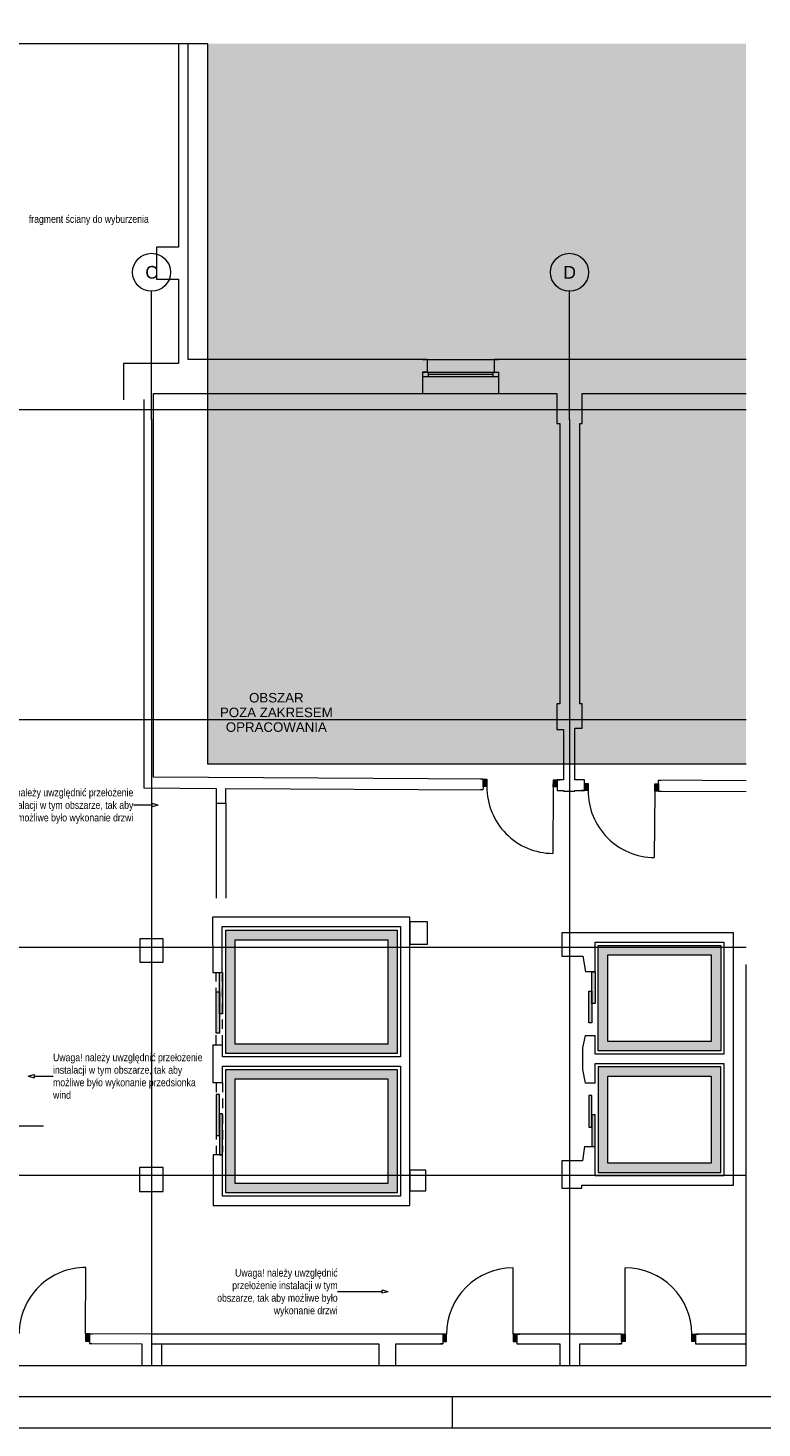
# Paper-space layout 'A-17 ROZBIÓRKI - PIĘTRO -1' of a CAD drawing. Header units: millimetres. Extents: x 0 to 594, y 0 to 350.
# Tile 3 of 7: x 167 to 283, y 0 to 221. Entities that reach past the tile are written whole.
import ezdxf
from ezdxf.xclip import XClip

# ---------------------------------------------------------------- set-up
doc = ezdxf.new("R2010")
doc.units = ezdxf.units.MM
doc.header["$MEASUREMENT"] = 0
doc.header["$XCLIPFRAME"] = 0
for name, pattern in [('ACAD_ISO03W100', [300, 120, -180]), ('DASHDOTX2', [1000, 500, -250, 0, -250]), ('LINIE_3', [25, 15, -10]), ('Przer. długie kreski', [2.5, 1.5, -1]), ('PRZERYWANA_DU_A', [550, 350.0000000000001, -199.9999999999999])]:
    doc.linetypes.add(name, pattern=pattern)
for name, color, linetype, lineweight in [('0_Nr_pióra__2', 8, 'Continuous', 13), ('A_Arkusz_Nr_pióra__1', 7, 'Continuous', 20), ('A_linie przekroju_Nr_pióra__1', 7, 'Continuous', 20), ('A_winda_Nr_pióra__1', 7, 'Continuous', 20), ('A_ściany_Nr_pióra__1', 7, 'Continuous', 20), ('Drzwi Archicad_Nr_pióra__1', 7, 'Continuous', 20)]:
    doc.layers.add(name, color=color, linetype=linetype, lineweight=lineweight)
for name, color, linetype, lineweight, true_color in [('A_Arkusz_Nr_pióra__237', 7, 'Continuous', 5, 0x343434), ('A_linie_Nr_pióra__10', 7, 'Continuous', 13, 0x4b4b4b), ('A_opis_Nr_pióra__10', 7, 'Continuous', 13, 0x4b4b4b), ('A_opis_Nr_pióra__255', 7, 'Continuous', 15, 0x242424), ('A_opis_Nr_pióra__7', 7, 'Continuous', 18, 0x171717), ('A_opis_Nr_pióra__8', 7, 'Continuous', 13, 0x4c4c4c), ('A_osie_Nr_pióra__16', 7, 'Continuous', 5, 0x0f0f0f), ('A_osie_Nr_pióra__76', 7, 'Continuous', 5, 0x2d2d2d), ('Okna Archicada_Nr_pióra__19', 7, 'Continuous', 5, 0x191919)]:
    doc.layers.add(name, color=color, linetype=linetype, lineweight=lineweight, true_color=true_color)
for name, color, linetype in [('A_podrys', 7, 'Continuous'), ('A_winda', 7, 'Continuous'), ('Drzwi Archicad', 7, 'Continuous')]:
    doc.layers.add(name, color=color, linetype=linetype)
doc.styles.add('STYL_AUTOMATYCZNY_1', font='arial.ttf')
doc.styles.add('STYL_AUTOMATYCZNY_2', font='ARIALN.TTF')

# ---------------------------------------------------------------- blocks, each defined once
blk = doc.blocks.new('Rysunek_1_1', base_point=(-1588.841325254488, -369.1745078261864))
at = {"linetype": 'Continuous', "lineweight": 0, "true_color": 0x484848}
blk.add_hatch(color=251, dxfattribs=at).paths.add_polyline_path([(280.3500043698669, 218.7103204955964), (195.3500125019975, 218.7103204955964), (195.3500125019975, 104.9003240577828), (280.3500043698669, 104.9003240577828)])
at = {"layer": 'A_winda', "linetype": 'Continuous', "lineweight": 0, "true_color": 0xfdfdfd}
h = blk.add_hatch(color=7, dxfattribs=at)
h.paths.add_polyline_path([(198.1807837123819, 78.65032627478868), (198.1807837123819, 59.15032627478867), (225.270008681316, 59.15032627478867), (225.270008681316, 78.65032627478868)])
h.paths.add_polyline_path([(223.7700086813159, 77.15032627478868), (223.7700086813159, 60.65032627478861), (199.680783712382, 60.65032627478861), (199.680783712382, 77.15032627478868)], flags=0)
h = blk.add_hatch(color=7, dxfattribs=at)
h.paths.add_polyline_path([(256.9900086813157, 76.25032627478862), (256.9900086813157, 59.57582627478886), (276.3500086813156, 59.57582627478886), (276.3500086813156, 76.25032627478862)])
h.paths.add_polyline_path([(274.8500086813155, 74.75032627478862), (274.8500086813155, 61.07582627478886), (258.4900086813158, 61.07582627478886), (258.4900086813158, 74.75032627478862)], flags=0)
for points in [[(197.1807837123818, 65.4603262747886), (197.6807837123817, 65.4603262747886), (197.6807837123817, 71.96032627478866), (197.1807837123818, 71.96032627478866)], [(255.9900086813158, 67.09894803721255), (256.4900086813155, 67.09894803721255), (256.4900086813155, 72.09894803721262), (255.9900086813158, 72.09894803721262)], [(196.6807837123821, 62.40088898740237), (197.1807837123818, 62.40088898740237), (197.1807837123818, 68.90088898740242), (196.6807837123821, 68.90088898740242)], [(255.4900086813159, 64.03951074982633), (255.9900086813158, 64.03951074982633), (255.9900086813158, 69.03951074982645), (255.4900086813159, 69.03951074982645)], [(196.6807837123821, 52.71976356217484), (196.6807837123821, 46.21976356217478), (197.1807837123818, 46.21976356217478), (197.1807837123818, 52.71976356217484)], [(255.4900086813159, 52.54004561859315), (255.4900086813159, 47.5400456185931), (255.9900086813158, 47.5400456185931), (255.9900086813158, 52.54004561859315)], [(197.1807837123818, 49.66032627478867), (197.1807837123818, 43.16032627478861), (197.6807837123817, 43.16032627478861), (197.6807837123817, 49.66032627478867)], [(255.9900086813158, 49.48060833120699), (255.9900086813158, 44.48060833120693), (256.4900086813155, 44.48060833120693), (256.4900086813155, 49.48060833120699)]]:
    blk.add_hatch(color=7, dxfattribs=at).paths.add_polyline_path(points)
h = blk.add_hatch(color=7, dxfattribs=at)
h.paths.add_polyline_path([(198.1807837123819, 56.65032627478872), (198.1807837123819, 37.15032627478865), (225.2700086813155, 37.15032627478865), (225.2700086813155, 56.65032627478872)])
h.paths.add_polyline_path([(223.7700086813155, 55.15032627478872), (223.7700086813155, 38.6503262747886), (199.680783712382, 38.6503262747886), (199.680783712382, 55.15032627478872)], flags=0)
h = blk.add_hatch(color=7, dxfattribs=at)
h.paths.add_polyline_path([(276.3500086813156, 57.0758262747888), (256.9900086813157, 57.0758262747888), (256.9900086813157, 40.36832627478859), (276.3500086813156, 40.36832627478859)])
h.paths.add_polyline_path([(274.8500086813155, 55.5758262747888), (274.8500086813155, 41.86832627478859), (258.4900086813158, 41.86832627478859), (258.4900086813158, 55.5758262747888)], flags=0)
at = {"layer": 'Drzwi Archicad', "linetype": 'Continuous', "lineweight": 0, "true_color": 0xfdfdfd}
for points in [[(238.8071574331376, 102.5087931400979), (238.8000516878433, 101.3588150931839), (239.400040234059, 101.3551077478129), (239.4071459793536, 102.5050857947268)], [(250.4998283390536, 101.2865218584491), (250.5069340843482, 102.436499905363), (249.9069455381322, 102.440207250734), (249.8998397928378, 101.2902292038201)], [(254.8202202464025, 101.8598374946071), (254.8131145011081, 100.7098594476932), (255.4131030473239, 100.7061521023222), (255.4202087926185, 101.8561301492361)], [(266.5128911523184, 100.6375662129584), (266.5199968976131, 101.7875442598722), (265.9200083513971, 101.7912516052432), (265.9129026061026, 100.6412735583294)], [(176.6544366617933, 14.8614185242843), (176.0544448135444, 14.86454614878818), (176.048450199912, 13.71456177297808), (176.6484420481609, 13.71143414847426)], [(232.4527485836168, 13.66032627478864), (233.0527485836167, 13.66032627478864), (233.0527485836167, 14.81032627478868), (232.4527485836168, 14.81032627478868)], [(244.152748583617, 14.81032627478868), (243.5527485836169, 14.81032627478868), (243.5527485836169, 13.66032627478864), (244.152748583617, 13.66032627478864)], [(260.6557837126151, 14.81032627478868), (260.6557837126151, 13.66032627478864), (261.2557837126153, 13.66032627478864), (261.2557837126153, 14.81032627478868)], [(272.3557837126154, 13.66032627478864), (272.3557837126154, 14.81032627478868), (271.7557837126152, 14.81032627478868), (271.7557837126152, 13.66032627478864)]]:
    blk.add_hatch(color=7, dxfattribs=at).paths.add_polyline_path(points)
at = {"layer": '0_Nr_pióra__2', "color": 8, "linetype": 'PRZERYWANA_DU_A', "lineweight": 13, "flags": 128}
for points in [[(195.3500086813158, 218.7103262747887), (38.28479847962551, 218.7103262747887)], [(280.3500086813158, 104.9003262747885), (195.3500086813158, 104.9003262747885), (195.3500086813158, 218.7103262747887)], [(280.3500086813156, 9.90032627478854), (280.3500086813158, 104.9003262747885)], [(38.28479847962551, 9.90032627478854), (195.3500086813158, 9.90032627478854)], [(195.3500086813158, 9.90032627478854), (280.3500086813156, 9.90032627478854)]]:
    blk.add_lwpolyline(points, dxfattribs=at)
at = {"layer": 'A_linie przekroju_Nr_pióra__1', "color": 7, "linetype": 'ACAD_ISO03W100', "lineweight": 20}
blk.add_line((49.38378177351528, 47.73302794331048), (280.3500101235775, 47.73302794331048), dxfattribs=at)
at = {"layer": 'A_linie_Nr_pióra__10', "color": 251, "linetype": 'LINIE_3', "lineweight": 13, "true_color": 0x4b4b4b}
for p, q in [((196.6656981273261, 98.73032444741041), (196.6656981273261, 80.7403279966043)), ((198.1656967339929, 98.73032444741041), (198.1656967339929, 80.7403279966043))]:
    blk.add_line(p, q, dxfattribs=at)
at = {"layer": 'A_opis_Nr_pióra__255', "color": 250, "linetype": 'Continuous', "lineweight": 15, "true_color": 0x242424}
for p, q in [((183.6697656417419, 98.41841143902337), (183.5885349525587, 98.41841143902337)), ((186.5799896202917, 98.41841143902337), (183.6697656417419, 98.41841143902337)), ((186.5799896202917, 98.16840856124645), (186.5799896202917, 98.66841058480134)), ((187.5130005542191, 98.41841143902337), (186.5799896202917, 98.66841058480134)), ((187.5130005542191, 98.41841143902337), (186.5799896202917, 98.16840856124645)), ((166.9807850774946, 55.58188183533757), (167.913796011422, 55.83188471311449)), ((166.9807850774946, 55.58188183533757), (167.913796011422, 55.33188268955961)), ((167.913796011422, 55.83188471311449), (167.913796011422, 55.33188268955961)), ((167.913796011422, 55.58188183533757), (170.8240199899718, 55.58188183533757)), ((170.8240199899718, 55.58188183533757), (170.905250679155, 55.58188183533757)), ((215.9290264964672, 21.53662436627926), (215.847795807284, 21.53662436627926)), ((222.8727725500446, 21.53662436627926), (215.9290264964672, 21.53662436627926)), ((222.8727725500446, 21.28662148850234), (222.8727725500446, 21.78662351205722)), ((223.805783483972, 21.53662436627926), (222.8727725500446, 21.78662351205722)), ((223.805783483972, 21.53662436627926), (222.8727725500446, 21.28662148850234))]:
    blk.add_line(p, q, dxfattribs=at)
at = {"layer": 'A_osie_Nr_pióra__16', "color": 250, "linetype": 'DASHDOTX2', "lineweight": 5, "true_color": 0x0f0f0f}
for p, q in [((186.4557837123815, 159.3583026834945), (186.4557849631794, 179.6093846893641)), ((252.4557837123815, 159.3583026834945), (252.4557833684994, 179.6093846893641)), ((280.3500077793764, 160.9003276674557), (56.1511162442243, 160.9003276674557)), ((186.4557853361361, 159.3583008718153), (186.4557853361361, 9.900326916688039)), ((252.4557849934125, 159.3583008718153), (252.4557849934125, 9.900326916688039)), ((280.3500058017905, 111.900329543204), (56.15111489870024, 111.900329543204)), ((280.3500077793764, 75.90032375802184), (56.1511162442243, 75.90032375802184)), ((280.3500077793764, 39.90032982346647), (56.1511162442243, 39.90032982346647))]:
    blk.add_line(p, q, dxfattribs=at)
for p in [(186.4557837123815, 159.3583026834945), (186.4557837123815, 159.3583026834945), (252.4557837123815, 159.3583026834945), (252.4557837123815, 159.3583026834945)]:
    blk.add_point(p, dxfattribs=at)
at = {"layer": 'A_osie_Nr_pióra__76', "color": 250, "linetype": 'Continuous', "lineweight": 5, "true_color": 0x2d2d2d}
for centre in [(186.4557837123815, 182.6093831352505), (252.4557837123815, 182.6093831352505)]:
    blk.add_circle(centre, 3, dxfattribs=at)
at = {"layer": 'A_winda_Nr_pióra__1', "color": 7, "linetype": 'Przer. długie kreski', "lineweight": 20}
for p, q in [((196.680782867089, 60.56032738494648), (196.680782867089, 71.96032649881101)), ((197.6807831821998, 60.56032738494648), (197.6807831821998, 71.56032711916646)), ((196.680782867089, 54.56032549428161), (196.680782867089, 43.16032638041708)), ((197.6807831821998, 54.56032549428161), (197.6807831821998, 43.56032576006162))]:
    blk.add_line(p, q, dxfattribs=at)
at = {"layer": 'A_winda_Nr_pióra__1', "color": 7, "linetype": 'PRZERYWANA_DU_A', "lineweight": 20, "flags": 128}
for points in [[(198.1807837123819, 78.65032627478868), (225.270008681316, 78.65032627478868), (225.270008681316, 59.15032627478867), (198.1807837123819, 59.15032627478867)], [(223.7700086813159, 77.15032627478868), (223.7700086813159, 60.65032627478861), (199.680783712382, 60.65032627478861), (199.680783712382, 77.15032627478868)], [(256.9900086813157, 76.25032627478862), (276.3500086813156, 76.25032627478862), (276.3500086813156, 59.57582627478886), (256.9900086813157, 59.57582627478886)], [(274.8500086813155, 74.75032627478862), (274.8500086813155, 61.07582627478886), (258.4900086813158, 61.07582627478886), (258.4900086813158, 74.75032627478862)], [(198.1807837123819, 56.65032627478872), (225.2700086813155, 56.65032627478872), (225.2700086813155, 37.15032627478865), (198.1807837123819, 37.15032627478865)], [(276.3500086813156, 57.0758262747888), (256.9900086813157, 57.0758262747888), (256.9900086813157, 40.36832627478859), (276.3500086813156, 40.36832627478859)], [(274.8500086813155, 55.5758262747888), (274.8500086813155, 41.86832627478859), (258.4900086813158, 41.86832627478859), (258.4900086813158, 55.5758262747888)], [(223.7700086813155, 55.15032627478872), (223.7700086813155, 38.6503262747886), (199.680783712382, 38.6503262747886), (199.680783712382, 55.15032627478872)]]:
    blk.add_lwpolyline(points, close=True, dxfattribs=at)
at = {"layer": 'A_winda_Nr_pióra__1', "color": 7, "linetype": 'Continuous', "lineweight": 20, "flags": 128}
for points in [[(197.1807837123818, 65.4603262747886), (197.1807837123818, 71.96032627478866), (197.6807837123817, 71.96032627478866), (197.6807837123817, 65.4603262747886)], [(255.9900086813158, 67.09894803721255), (255.9900086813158, 72.09894803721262), (256.4900086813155, 72.09894803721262), (256.4900086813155, 67.09894803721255)], [(196.6807837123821, 62.40088898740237), (196.6807837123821, 68.90088898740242), (197.1807837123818, 68.90088898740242), (197.1807837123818, 62.40088898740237)], [(255.4900086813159, 64.03951074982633), (255.4900086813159, 69.03951074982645), (255.9900086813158, 69.03951074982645), (255.9900086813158, 64.03951074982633)], [(196.6807837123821, 52.71976356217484), (196.6807837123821, 46.21976356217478), (197.1807837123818, 46.21976356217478), (197.1807837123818, 52.71976356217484)], [(255.4900086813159, 52.54004561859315), (255.4900086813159, 47.5400456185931), (255.9900086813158, 47.5400456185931), (255.9900086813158, 52.54004561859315)], [(197.1807837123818, 49.66032627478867), (197.1807837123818, 43.16032627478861), (197.6807837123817, 43.16032627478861), (197.6807837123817, 49.66032627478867)], [(255.9900086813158, 49.48060833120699), (255.9900086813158, 44.48060833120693), (256.4900086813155, 44.48060833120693), (256.4900086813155, 49.48060833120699)]]:
    blk.add_lwpolyline(points, close=True, dxfattribs=at)
at = {"layer": 'A_ściany_Nr_pióra__1', "color": 7, "linetype": 'Continuous', "lineweight": 20}
for p, q in [((229.9557818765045, 168.8503265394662), (229.9557818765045, 166.8503259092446)), ((240.5557822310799, 168.8503265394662), (240.5557822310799, 166.8503259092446)), ((229.9557818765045, 166.8503259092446), (229.2557820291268, 166.8503259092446)), ((229.2557820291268, 166.8503259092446), (229.2557820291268, 163.4503255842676)), ((240.5557822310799, 166.8503259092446), (241.2557820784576, 166.8503259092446)), ((241.2557820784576, 166.8503259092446), (241.2557820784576, 163.4503255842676)), ((238.8071578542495, 102.5087942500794), (238.3371648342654, 102.5116977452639)), ((238.8071578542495, 102.5087942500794), (238.8000521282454, 101.3588160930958)), ((250.50693351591, 102.4365016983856), (250.499827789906, 101.2865235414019)), ((250.50693351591, 102.4365016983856), (250.9769265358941, 102.4335944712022)), ((254.8236172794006, 102.4098253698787), (254.4536269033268, 102.4121130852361)), ((254.8131154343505, 100.7098587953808), (254.8202211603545, 101.8598369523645)), ((254.8202211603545, 101.8598369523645), (254.8236172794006, 102.4098253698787)), ((266.5128910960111, 100.637566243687), (266.5199968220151, 101.7875444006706)), ((266.5199968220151, 101.7875444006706), (266.5233966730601, 102.3375328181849)), ((266.5233966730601, 102.3375328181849), (266.8933870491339, 102.3352488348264)), ((238.7966522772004, 100.8088239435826), (238.4266619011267, 100.81111165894)), ((238.8000521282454, 101.3588160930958), (238.7966522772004, 100.8088239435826)), ((250.499827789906, 101.2865235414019), (250.4964316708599, 100.7365313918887)), ((250.4964316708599, 100.7365313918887), (250.8664220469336, 100.7342474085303)), ((254.8131154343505, 100.7098587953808), (254.3431224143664, 100.7127622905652)), ((266.5128910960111, 100.637566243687), (266.9828803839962, 100.6346627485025)), ((196.1227594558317, 71.96026305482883), (197.6227580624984, 71.96310683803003)), ((256.4900070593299, 72.09894786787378), (255.0000102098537, 72.09894786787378)), ((254.9500088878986, 61.9989495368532), (256.4900107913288, 61.9989495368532)), ((196.1443714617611, 60.56028260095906), (197.6443663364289, 60.56312638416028)), ((197.6557414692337, 54.56313568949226), (196.155742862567, 54.56029190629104)), ((256.4900070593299, 54.48060999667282), (254.9109833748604, 54.48060999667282)), ((254.810984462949, 44.48060684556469), (256.4900070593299, 44.48060684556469)), ((197.6773497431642, 43.16315523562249), (196.1773548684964, 43.16031518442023)), ((176.648442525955, 13.71143240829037), (176.6466175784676, 13.36143808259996)), ((176.6466175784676, 13.36143808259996), (177.0166116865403, 13.35950863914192)), ((176.6544361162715, 14.86141802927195), (176.648442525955, 13.71143240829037)), ((176.6544361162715, 14.86141802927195), (177.1244291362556, 14.85896983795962)), ((232.4527504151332, 14.81032696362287), (231.9827499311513, 14.81032696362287)), ((232.4527504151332, 13.31032462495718), (232.0827488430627, 13.31032462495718)), ((232.4527504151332, 14.81032696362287), (232.4527504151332, 13.66032641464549)), ((232.4527504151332, 13.66032641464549), (232.4527504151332, 13.31032462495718)), ((244.1527499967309, 14.81032696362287), (244.6227467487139, 14.81032696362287)), ((244.1527499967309, 14.81032696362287), (244.1527499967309, 13.66032641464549)), ((244.1527499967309, 13.66032641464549), (244.1527499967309, 13.31032462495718)), ((244.1527499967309, 13.31032462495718), (244.5227478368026, 13.31032462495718)), ((260.6557837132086, 14.81032696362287), (260.1857832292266, 14.81032696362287)), ((260.6557837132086, 13.31032462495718), (260.285782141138, 13.31032462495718)), ((260.6557837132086, 14.81032696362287), (260.6557837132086, 13.66032641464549)), ((260.6557837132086, 13.66032641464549), (260.6557837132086, 13.31032462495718)), ((272.3557832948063, 14.81032696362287), (272.8257837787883, 14.81032696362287)), ((272.3557832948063, 14.81032696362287), (272.3557832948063, 13.66032641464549)), ((272.3557832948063, 13.66032641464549), (272.3557832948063, 13.31032462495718)), ((272.3557832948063, 13.31032462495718), (272.7257848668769, 13.31032462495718))]:
    blk.add_line(p, q, dxfattribs=at)
at = {"layer": 'A_ściany_Nr_pióra__1', "color": 7, "linetype": 'Continuous', "lineweight": 20, "flags": 128}
for points in [[(190.7356964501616, 218.7103262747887), (190.7356964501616, 186.5903262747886)], [(192.2356964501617, 186.5903262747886), (192.2356964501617, 218.7103262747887)], [(190.7356964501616, 186.5903262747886), (187.2356964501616, 186.5903262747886)], [(187.2356964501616, 186.5903262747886), (187.2356964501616, 181.5303262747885)], [(192.2356964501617, 181.5303262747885), (192.2356964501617, 186.5903262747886)], [(187.2356964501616, 181.5303262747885), (190.7356964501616, 181.5303262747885)], [(190.7356964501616, 181.5303262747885), (190.7356964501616, 168.8503262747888)], [(192.2356964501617, 168.8503262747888), (192.2356964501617, 181.5303262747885)], [(190.7356964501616, 168.2003262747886), (182.0156964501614, 168.2003262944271)], [(182.0156964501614, 168.2003262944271), (182.0156964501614, 163.4503262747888)], [(190.7356964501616, 168.8503262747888), (190.7356964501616, 168.2003262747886)], [(194.648189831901, 168.8503262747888), (192.2356964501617, 168.8503262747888)], [(229.9557837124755, 168.8503262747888), (194.648189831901, 168.8503262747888)], [(280.3500086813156, 168.8503262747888), (240.555783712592, 168.8503262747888)], [(182.0156964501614, 163.4503262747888), (182.0156964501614, 162.4503262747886)], [(185.2656964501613, 162.4864418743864), (185.2656964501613, 101.1395948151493)], [(186.7656964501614, 162.4503262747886), (186.7656964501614, 163.4503262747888)], [(186.7656964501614, 163.4503262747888), (190.7356964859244, 163.4503262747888)], [(186.7656964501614, 102.8303587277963), (186.7656964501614, 162.4864418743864)], [(190.7356964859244, 163.4503262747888), (194.648189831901, 163.4503262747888)], [(194.648189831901, 163.4503262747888), (229.2557837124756, 163.4503262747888)], [(241.2557837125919, 163.4503262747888), (250.4557837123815, 163.4503262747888)], [(250.4557837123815, 163.4503262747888), (250.4557837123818, 158.7203278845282)], [(254.4557837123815, 163.4503262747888), (280.3500086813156, 163.4503262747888)], [(254.4557837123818, 158.7203278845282), (254.4557837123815, 163.4503262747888)], [(250.4557837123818, 158.7203278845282), (250.9557837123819, 158.7203278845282)], [(250.9557837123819, 158.7203278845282), (250.9557837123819, 114.4303278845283)], [(254.0957837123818, 114.4303278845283), (254.0957837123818, 158.7203278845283)], [(254.0957837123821, 158.7203278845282), (254.4557837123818, 158.7203278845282)], [(250.9557837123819, 114.4303278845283), (250.4557837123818, 114.4303278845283)], [(250.4557837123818, 114.4303278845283), (250.4557837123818, 110.5803278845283)], [(254.4557837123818, 114.4303278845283), (254.0957837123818, 114.4303278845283)], [(254.4557837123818, 110.5803278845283), (254.4557837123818, 114.4303278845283)], [(250.455783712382, 110.5803278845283), (250.455783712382, 110.3903278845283)], [(250.455783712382, 110.3903278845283), (251.505783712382, 110.3903278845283)], [(251.505783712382, 110.3903278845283), (251.505783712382, 102.4303279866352)], [(253.305783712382, 110.3903278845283), (253.305783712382, 110.5803278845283)], [(253.305783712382, 110.5803278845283), (254.4557837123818, 110.5803278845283)], [(253.305783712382, 102.4192057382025), (253.305783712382, 110.3903278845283)], [(238.8071576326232, 102.5087931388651), (186.7656964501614, 102.8303587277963)], [(251.505783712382, 102.4303279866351), (250.5069345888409, 102.4364999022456)], [(254.8236197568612, 102.409826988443), (253.305783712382, 102.4192057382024)], [(280.3500086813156, 102.2520987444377), (266.5233967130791, 102.3375337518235)], [(185.2656964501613, 101.1395948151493), (196.6656964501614, 101.0691539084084)], [(196.6656964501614, 101.0691539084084), (196.6656964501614, 98.73032627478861)], [(198.1656964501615, 101.0598853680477), (238.7966533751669, 100.808825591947)], [(198.1656964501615, 98.73032627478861), (198.1656964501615, 101.0598853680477)], [(250.4964302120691, 100.7365323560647), (251.505783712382, 100.7302955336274)], [(251.505783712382, 100.7302955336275), (251.505783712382, 100.6503262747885)], [(251.505783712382, 100.6503262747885), (253.305783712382, 100.6503262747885)], [(253.305783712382, 100.7191732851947), (254.8131147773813, 100.7098594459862)], [(253.305783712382, 100.6503262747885), (253.305783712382, 100.7191732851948)], [(266.5128916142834, 100.6375662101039), (280.3500086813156, 100.55206629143)], [(196.6656964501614, 98.73032627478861), (198.1656964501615, 98.73032627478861)], [(196.1061156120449, 80.74032627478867), (196.1227595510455, 71.96026148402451)], [(227.2600086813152, 80.74032627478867), (196.1061156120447, 80.74032627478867)], [(227.2600086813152, 35.15032627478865), (227.2600086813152, 80.74032627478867)], [(230.0600086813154, 79.97418640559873), (227.2600086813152, 79.97418640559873)], [(227.2600086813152, 79.97418640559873), (227.2600086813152, 76.45032627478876)], [(230.0600086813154, 76.45032627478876), (230.0600086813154, 79.97418640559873)], [(197.6227568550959, 71.96310539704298), (197.6089617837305, 79.24032627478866)], [(197.6089617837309, 79.24032627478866), (225.7600086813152, 79.24032627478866)], [(225.7600086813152, 79.24032627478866), (225.7600086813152, 58.65032627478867)], [(256.4900086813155, 78.25032627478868), (251.2600086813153, 78.25032627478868)], [(251.2600086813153, 78.25032627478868), (251.2600086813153, 74.53753107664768)], [(278.350008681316, 78.25032627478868), (256.4900086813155, 78.25032627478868)], [(278.350008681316, 76.75032627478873), (278.350008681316, 78.25032627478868)], [(184.605696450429, 77.2803262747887), (184.605696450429, 73.5803262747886)], [(188.3056964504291, 77.2803262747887), (184.605696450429, 77.2803262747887)], [(188.3056964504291, 73.5803262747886), (188.3056964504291, 77.2803262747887)], [(227.2600086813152, 76.45032627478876), (230.0600086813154, 76.45032627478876)], [(256.4900086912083, 76.75032627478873), (276.8500086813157, 76.75032627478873)], [(256.4900087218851, 72.09894756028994), (256.4900086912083, 76.75032627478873)], [(276.8500086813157, 76.75032627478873), (276.8500086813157, 59.07582627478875)], [(278.3500086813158, 38.36832627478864), (278.3500086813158, 76.75032627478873)], [(184.605696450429, 73.5803262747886), (188.3056964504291, 73.5803262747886)], [(251.2600086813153, 74.53753107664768), (254.5566132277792, 74.53753107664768)], [(254.5566132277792, 74.53753107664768), (255.0000086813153, 72.09894803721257)], [(254.9500086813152, 61.99894803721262), (254.5038080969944, 60.0493568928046)], [(256.4900088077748, 59.07582627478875), (256.490008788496, 61.99894786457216)], [(196.1443699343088, 60.56028187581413), (196.1557438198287, 54.56029282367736)], [(197.647993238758, 58.65032627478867), (197.644367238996, 60.56312545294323)], [(254.5038080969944, 60.0493568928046), (254.5038080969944, 56.64935709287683)], [(225.7600086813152, 58.65032627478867), (197.647993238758, 58.65032627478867)], [(276.8500086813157, 59.07582627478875), (256.4900088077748, 59.07582627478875)], [(256.4900088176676, 57.57582627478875), (276.8500086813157, 57.57582627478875)], [(256.4900088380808, 54.48060831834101), (256.4900088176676, 57.57582627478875)], [(276.8500086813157, 57.57582627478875), (276.8500086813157, 39.86832627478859)], [(197.6557411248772, 54.56313621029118), (197.6508367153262, 57.15032627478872)], [(197.6508367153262, 57.15032627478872), (225.7600086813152, 57.15032627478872)], [(225.7600086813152, 57.15032627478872), (225.7600086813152, 36.65032627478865)], [(254.5038080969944, 56.64935709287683), (254.9109848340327, 54.48060885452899)], [(254.8109844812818, 44.48060833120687), (254.5157681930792, 42.2375309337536)], [(256.4900089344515, 39.86832627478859), (256.4900089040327, 44.48060779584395)], [(196.177354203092, 43.16031321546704), (196.1925383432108, 35.15032627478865)], [(197.6896975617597, 36.65032627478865), (197.677351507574, 43.16315690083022)], [(254.5157681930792, 42.2375309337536), (251.2600089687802, 42.2375309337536)], [(251.2600089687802, 42.2375309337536), (251.2600089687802, 37.88542103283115)], [(184.5507837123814, 41.14032627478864), (184.5507837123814, 37.39032627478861)], [(188.3007837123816, 41.14032627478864), (184.5507837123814, 41.14032627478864)], [(188.3007837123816, 37.39032627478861), (188.3007837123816, 41.14032627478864)], [(229.7600086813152, 40.7503262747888), (227.2600086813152, 40.7503262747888)], [(227.2600086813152, 40.7503262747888), (227.2600086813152, 37.45032627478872)], [(229.7600086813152, 37.45032627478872), (229.7600086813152, 40.7503262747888)], [(276.8500086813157, 39.86832627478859), (256.4900089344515, 39.86832627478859)], [(251.2600089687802, 37.88542103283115), (254.3789230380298, 37.88542103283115)], [(254.3789230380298, 37.88542103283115), (254.3789230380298, 38.36832614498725)], [(254.3789230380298, 38.36832614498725), (256.4900089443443, 38.36832614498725)], [(256.4900089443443, 38.36832627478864), (278.3500086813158, 38.36832627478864)], [(184.5507837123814, 37.39032627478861), (188.3007837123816, 37.39032627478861)], [(225.7600086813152, 36.65032627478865), (197.6896975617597, 36.65032627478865)], [(227.2600086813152, 37.45032627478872), (229.7600086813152, 37.45032627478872)], [(196.1925383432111, 35.15032627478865), (227.2600086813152, 35.15032627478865)], [(176.6466184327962, 13.36143889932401), (184.9518741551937, 13.31814544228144)], [(186.455783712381, 14.81032627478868), (176.6544356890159, 14.86141852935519)], [(184.9518741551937, 13.31814544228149), (184.9518741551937, 9.90032627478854)], [(186.4518741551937, 13.31032627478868), (222.3557837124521, 13.31032627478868)], [(232.4527485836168, 14.81032627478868), (186.4557837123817, 14.81032627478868)], [(188.0918741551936, 9.90032627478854), (188.0918741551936, 13.30177731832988)], [(222.3557837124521, 13.31032627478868), (222.3557837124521, 9.90032627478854)], [(225.0557837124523, 13.31032627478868), (232.4527485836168, 13.31032627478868)], [(225.0557837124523, 9.90032627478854), (225.0557837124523, 13.31032627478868)], [(260.6557837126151, 14.81032627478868), (244.152748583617, 14.81032627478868)], [(244.152748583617, 13.31032627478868), (250.9557837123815, 13.31032627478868)], [(250.9557837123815, 13.31032627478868), (250.9557837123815, 9.90032627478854)], [(254.0957837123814, 13.31032627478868), (260.6557837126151, 13.31032627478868)], [(254.0957837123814, 9.90032627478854), (254.0957837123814, 13.31032627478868)], [(280.3500086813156, 14.81032627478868), (272.3557837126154, 14.81032627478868)], [(272.3557837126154, 13.31032627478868), (280.3500086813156, 13.31032627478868)]]:
    blk.add_lwpolyline(points, dxfattribs=at)
at = {"layer": 'Drzwi Archicad_Nr_pióra__1', "color": 7, "linetype": 'Continuous', "lineweight": 20}
for p, q in [((238.8071578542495, 102.5087942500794), (238.3371648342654, 102.5116977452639)), ((238.8071578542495, 102.5087942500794), (238.3371648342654, 102.5116977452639)), ((238.8000521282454, 101.3588160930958), (238.8071578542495, 102.5087942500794)), ((238.8071578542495, 102.5087942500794), (238.8000521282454, 101.3588160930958)), ((238.8071578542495, 102.5087942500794), (238.8000521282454, 101.3588160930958)), ((238.8071578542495, 102.5087942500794), (239.4071475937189, 102.5050846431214)), ((239.4071475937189, 102.5050846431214), (239.4000418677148, 101.3551064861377)), ((249.8998380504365, 101.290229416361), (249.9069437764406, 102.4402075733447)), ((249.9069437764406, 102.4402075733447), (250.50693351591, 102.4365016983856)), ((250.50693351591, 102.4365016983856), (250.499827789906, 101.2865235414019)), ((250.50693351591, 102.4365016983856), (250.499827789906, 101.2865235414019)), ((250.50693351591, 102.4365016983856), (250.499827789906, 101.2865235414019)), ((250.50693351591, 102.4365016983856), (250.9769265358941, 102.4335944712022)), ((250.50693351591, 102.4365016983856), (250.9769265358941, 102.4335944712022)), ((254.8236172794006, 102.4098253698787), (254.4536269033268, 102.4121130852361)), ((254.8236172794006, 102.4098253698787), (254.4536269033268, 102.4121130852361)), ((254.8131154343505, 100.7098587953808), (254.8202211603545, 101.8598369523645)), ((254.8131154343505, 100.7098587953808), (254.8202211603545, 101.8598369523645)), ((254.8131154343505, 100.7098587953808), (254.8202211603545, 101.8598369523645)), ((254.8202211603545, 101.8598369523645), (254.8236172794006, 102.4098253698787)), ((254.8202211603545, 101.8598369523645), (254.8236172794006, 102.4098253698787)), ((254.8202211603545, 101.8598369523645), (255.4202071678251, 101.8561310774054)), ((255.4202071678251, 101.8561310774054), (255.4131014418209, 100.7061529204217)), ((265.9129013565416, 100.641272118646), (265.9200070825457, 101.7912502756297)), ((265.9200070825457, 101.7912502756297), (266.5199968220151, 101.7875444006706)), ((266.5199968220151, 101.7875444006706), (266.5128910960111, 100.637566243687)), ((266.5128910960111, 100.637566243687), (266.5199968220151, 101.7875444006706)), ((266.5128910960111, 100.637566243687), (266.5199968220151, 101.7875444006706)), ((266.5199968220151, 101.7875444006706), (266.5233966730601, 102.3375328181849)), ((266.5199968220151, 101.7875444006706), (266.5233966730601, 102.3375328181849)), ((266.5233966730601, 102.3375328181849), (266.8933870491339, 102.3352488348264)), ((266.5233966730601, 102.3375328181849), (266.8933870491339, 102.3352488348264)), ((238.7966522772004, 100.8088239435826), (238.4266619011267, 100.81111165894)), ((238.7966522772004, 100.8088239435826), (238.4266619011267, 100.81111165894)), ((238.8000521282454, 101.3588160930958), (238.7966522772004, 100.8088239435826)), ((238.8000521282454, 101.3588160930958), (238.7966522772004, 100.8088239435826)), ((239.4000418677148, 101.3551064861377), (238.8000521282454, 101.3588160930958)), ((249.8998380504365, 101.290229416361), (249.8349609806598, 90.79042950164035)), ((250.499827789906, 101.2865235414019), (249.8998380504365, 101.290229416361)), ((250.499827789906, 101.2865235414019), (250.4964316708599, 100.7365313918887)), ((250.499827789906, 101.2865235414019), (250.4964316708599, 100.7365313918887)), ((250.4964316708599, 100.7365313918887), (250.8664220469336, 100.7342474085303)), ((250.4964316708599, 100.7365313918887), (250.8664220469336, 100.7342474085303)), ((254.8131154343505, 100.7098587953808), (254.3431224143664, 100.7127622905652)), ((254.8131154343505, 100.7098587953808), (254.3431224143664, 100.7127622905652)), ((255.4131014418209, 100.7061529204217), (254.8131154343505, 100.7098587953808)), ((265.9129013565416, 100.641272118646), (265.8480242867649, 90.14147220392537)), ((266.5128910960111, 100.637566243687), (265.9129013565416, 100.641272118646)), ((266.5128910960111, 100.637566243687), (266.9828803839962, 100.6346627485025)), ((266.5128910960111, 100.637566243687), (266.9828803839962, 100.6346627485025)), ((196.1227594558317, 71.96026305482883), (197.6227580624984, 71.96310683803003)), ((256.4900070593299, 72.09894786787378), (255.0000102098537, 72.09894786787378)), ((254.9500088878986, 61.9989495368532), (256.4900107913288, 61.9989495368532)), ((196.1443714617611, 60.56028260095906), (197.6443663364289, 60.56312638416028)), ((197.6557414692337, 54.56313568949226), (196.155742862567, 54.56029190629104)), ((256.4900070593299, 54.48060999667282), (254.9109833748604, 54.48060999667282)), ((254.810984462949, 44.48060684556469), (256.4900070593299, 44.48060684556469)), ((197.6773497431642, 43.16315523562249), (196.1773548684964, 43.16031518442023)), ((176.0544463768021, 14.86454544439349), (176.109179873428, 25.36440507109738)), ((243.5527490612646, 14.81032696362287), (243.5527490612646, 25.31032467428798)), ((261.2557846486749, 14.81032696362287), (261.2557846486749, 25.31032467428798)), ((176.0544463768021, 14.86454544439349), (176.0484490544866, 13.71456355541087)), ((176.0484490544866, 13.71456355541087), (176.648442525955, 13.71143240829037)), ((176.6544361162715, 14.86141802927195), (176.0544463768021, 14.86454544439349)), ((176.648442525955, 13.71143240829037), (176.6466175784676, 13.36143808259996)), ((176.648442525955, 13.71143240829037), (176.6466175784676, 13.36143808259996)), ((176.6466175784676, 13.36143808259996), (177.0166116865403, 13.35950863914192)), ((176.6466175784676, 13.36143808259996), (177.0166116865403, 13.35950863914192)), ((176.648442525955, 13.71143240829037), (176.6544361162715, 14.86141802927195)), ((176.6544361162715, 14.86141802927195), (176.648442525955, 13.71143240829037)), ((176.6544361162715, 14.86141802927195), (176.648442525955, 13.71143240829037)), ((176.6544361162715, 14.86141802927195), (177.1244291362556, 14.85896983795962)), ((176.6544361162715, 14.86141802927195), (177.1244291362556, 14.85896983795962)), ((232.4527504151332, 14.81032696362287), (231.9827499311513, 14.81032696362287)), ((232.4527504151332, 14.81032696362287), (231.9827499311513, 14.81032696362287)), ((232.4527504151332, 13.31032462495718), (232.0827488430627, 13.31032462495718)), ((232.4527504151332, 13.31032462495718), (232.0827488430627, 13.31032462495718)), ((233.0527476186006, 14.81032696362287), (232.4527504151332, 14.81032696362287)), ((232.4527504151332, 14.81032696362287), (232.4527504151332, 13.66032641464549)), ((232.4527504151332, 14.81032696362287), (232.4527504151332, 13.66032641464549)), ((232.4527504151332, 14.81032696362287), (232.4527504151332, 13.66032641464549)), ((232.4527504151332, 13.66032641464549), (233.0527476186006, 13.66032641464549)), ((232.4527504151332, 13.66032641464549), (232.4527504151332, 13.31032462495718)), ((232.4527504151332, 13.66032641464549), (232.4527504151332, 13.31032462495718)), ((233.0527476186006, 13.66032641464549), (233.0527476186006, 14.81032696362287)), ((244.1527499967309, 14.81032696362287), (243.5527490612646, 14.81032696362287)), ((243.5527490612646, 14.81032696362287), (243.5527490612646, 13.66032641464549)), ((243.5527490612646, 13.66032641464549), (244.1527499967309, 13.66032641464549)), ((244.1527499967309, 13.66032641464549), (244.1527499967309, 14.81032696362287)), ((244.1527499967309, 14.81032696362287), (244.1527499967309, 13.66032641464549)), ((244.1527499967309, 14.81032696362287), (244.1527499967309, 13.66032641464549)), ((244.1527499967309, 14.81032696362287), (244.6227467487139, 14.81032696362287)), ((244.1527499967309, 14.81032696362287), (244.6227467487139, 14.81032696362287)), ((244.1527499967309, 13.66032641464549), (244.1527499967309, 13.31032462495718)), ((244.1527499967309, 13.66032641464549), (244.1527499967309, 13.31032462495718)), ((244.1527499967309, 13.31032462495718), (244.5227478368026, 13.31032462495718)), ((244.1527499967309, 13.31032462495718), (244.5227478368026, 13.31032462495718)), ((260.6557837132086, 14.81032696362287), (260.1857832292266, 14.81032696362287)), ((260.6557837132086, 14.81032696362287), (260.1857832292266, 14.81032696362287)), ((260.6557837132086, 13.31032462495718), (260.285782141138, 13.31032462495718)), ((260.6557837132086, 13.31032462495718), (260.285782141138, 13.31032462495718)), ((260.6557837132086, 14.81032696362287), (261.2557846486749, 14.81032696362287)), ((260.6557837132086, 13.66032641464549), (260.6557837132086, 14.81032696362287)), ((260.6557837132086, 14.81032696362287), (260.6557837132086, 13.66032641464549)), ((260.6557837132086, 14.81032696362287), (260.6557837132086, 13.66032641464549)), ((261.2557846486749, 13.66032641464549), (260.6557837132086, 13.66032641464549)), ((260.6557837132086, 13.66032641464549), (260.6557837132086, 13.31032462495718)), ((260.6557837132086, 13.66032641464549), (260.6557837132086, 13.31032462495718)), ((261.2557846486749, 14.81032696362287), (261.2557846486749, 13.66032641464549)), ((271.7557823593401, 13.66032641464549), (271.7557823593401, 14.81032696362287)), ((271.7557823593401, 14.81032696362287), (272.3557832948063, 14.81032696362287)), ((272.3557832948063, 13.66032641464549), (271.7557823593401, 13.66032641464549)), ((272.3557832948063, 14.81032696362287), (272.3557832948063, 13.66032641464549)), ((272.3557832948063, 14.81032696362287), (272.3557832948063, 13.66032641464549)), ((272.3557832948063, 14.81032696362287), (272.3557832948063, 13.66032641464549)), ((272.3557832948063, 14.81032696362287), (272.8257837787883, 14.81032696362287)), ((272.3557832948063, 14.81032696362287), (272.8257837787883, 14.81032696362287)), ((272.3557832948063, 13.66032641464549), (272.3557832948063, 13.31032462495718)), ((272.3557832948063, 13.66032641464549), (272.3557832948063, 13.31032462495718)), ((272.3557832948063, 13.31032462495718), (272.7257848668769, 13.31032462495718)), ((272.3557832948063, 13.31032462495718), (272.7257848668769, 13.31032462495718))]:
    blk.add_line(p, q, dxfattribs=at)
for centre, radius, start, end in [((249.8998397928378, 101.2902292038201), 10.49999999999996, 179.6459723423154, 269.6459723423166), ((265.9129026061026, 100.6412735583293), 10.49999999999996, 179.6459723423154, 269.6459723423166), ((176.0544448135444, 14.86454614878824), 10.50000000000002, 89.70133250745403, 179.7013325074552), ((243.5527485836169, 14.81032627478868), 10.50000000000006, 90, 180), ((261.2557837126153, 14.81032627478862), 10.50000000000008, 0, 90)]:
    blk.add_arc(centre, radius, start, end, dxfattribs=at)
at = {"layer": 'Okna Archicada_Nr_pióra__19', "color": 250, "linetype": 'Continuous', "lineweight": 5, "true_color": 0x191919}
for p, q in [((229.2557820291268, 168.8503265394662), (241.2557820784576, 168.8503265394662)), ((229.2557820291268, 166.8503259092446), (241.2557820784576, 166.8503259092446)), ((229.2557820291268, 166.8503259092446), (229.2557820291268, 166.1503260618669)), ((229.2557820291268, 166.1503260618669), (241.2557820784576, 166.1503260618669)), ((230.1557834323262, 166.8503259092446), (230.1557834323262, 166.1503260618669)), ((230.1557834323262, 166.5003278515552), (240.3557844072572, 166.5003278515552)), ((240.3557844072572, 166.8503259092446), (240.3557844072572, 166.1503260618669)), ((241.2557820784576, 166.8503259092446), (241.2557820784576, 166.1503260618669)), ((229.2557820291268, 163.4503255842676), (241.2557820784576, 163.4503255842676))]:
    blk.add_line(p, q, dxfattribs=at)
at = {"layer": 'A_opis_Nr_pióra__10', "color": 251, "linetype": 'Continuous', "lineweight": 13, "true_color": 0x4b4b4b, "char_height": 1.200000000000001, "style": 'STYL_AUTOMATYCZNY_2'}
for s, insert, width, attachment_point, line_spacing_factor in [('\\A1;{\\pqr;\\fArial Narrow|b0|i0|c238|p0;\\W1.000000;Uwaga! należy uwzględnić przełożenie instalacji w tym obszarze, tak aby możliwe było wykonanie drzwi}', (183.5885364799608, 98.24980223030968), 23.96305295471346, 6, 0.992370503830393), ('\\A1;{\\pql;\\fArial Narrow|b0|i0|c238|p0;\\W1.000000;Uwaga! należy uwzględnić przełożenie instalacji w tym obszarze, tak aby możliwe było wykonanie przedsionka wind}', (170.9052491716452, 55.58161046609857), 23.96305295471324, 4, 0.9901375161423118), ('\\A1;{\\pqr;\\fArial Narrow|b0|i0|c238|p0;\\W1.000000;Uwaga! należy uwzględnić przełożenie instalacji w tym obszarze, tak aby możliwe było wykonanie drzwi}', (215.8477974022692, 21.36801604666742), 22.26618229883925, 6, 0.9909883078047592)]:
    blk.add_mtext(s, dxfattribs=dict(at, insert=insert, width=width, attachment_point=attachment_point, line_spacing_factor=line_spacing_factor))
at = {"layer": 'A_opis_Nr_pióra__7', "color": 250, "linetype": 'Continuous', "lineweight": 18, "true_color": 0x171717, "insert": (206.1642765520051, 113.059270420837), "char_height": 1.5, "attachment_point": 5, "line_spacing_factor": 0.9285777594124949, "style": 'STYL_AUTOMATYCZNY_1'}
blk.add_mtext('\\A1;{\\pqc;\\fArial|b0|i0|c238|p0;\\W1.000000;OBSZAR\\P\\pqc;\\fArial|b0|i0|c238|p0;\\W1.000000;POZA ZAKRESEM \\P\\pqc;\\fArial|b0|i0|c238|p0;\\W1.000000;OPRACOWANIA}', dxfattribs=at)
at = {"layer": 'A_opis_Nr_pióra__8', "color": 251, "linetype": 'Continuous', "lineweight": 13, "true_color": 0x4c4c4c, "insert": (186.0283304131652, 190.8439338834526), "char_height": 1.2, "attachment_point": 6, "style": 'STYL_AUTOMATYCZNY_2'}
blk.add_mtext('\\A1;{\\pqr;\\fArial Narrow|b0|i0|c238|p0;\\W1.000000;fragment ściany do wyburzenia}', dxfattribs=at)
at = {"layer": 'A_osie_Nr_pióra__76', "color": 250, "linetype": 'Continuous', "lineweight": 5, "true_color": 0x2d2d2d, "char_height": 2, "attachment_point": 1, "style": 'STYL_AUTOMATYCZNY_1'}
for s, insert in [('\\A1;{\\pql;\\pt0;\\fArial|b0|i0|c238|p0;\\W1.000000;C}', (185.4653787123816, 183.6093830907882)), ('\\A1;{\\pql;\\pt0;\\fArial|b0|i0|c238|p0;\\W1.000000;D}', (251.4653787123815, 183.6093830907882))]:
    blk.add_mtext(s, dxfattribs=dict(at, insert=insert))

psp = doc.layouts.new('A-17 ROZBIÓRKI - PIĘTRO -1')

# ---------------------------------------------------------------- linework, layer by layer
at = {"layer": 'A_Arkusz_Nr_pióra__1', "color": 7, "linetype": 'Continuous', "lineweight": 20}
psp.add_line((589.1, 4.90000140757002), (29.89980349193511, 4.900326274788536), dxfattribs=at)
at = {"layer": 'A_Arkusz_Nr_pióra__1', "color": 7, "linetype": 'Continuous', "lineweight": 20, "flags": 128}
psp.add_lwpolyline([(0, 350), (594, 350), (594, 0), (0, 0)], close=True, dxfattribs=at)
at = {"layer": 'A_Arkusz_Nr_pióra__237', "color": 250, "linetype": 'Continuous', "lineweight": 5, "true_color": 0x343434}
psp.add_line((234.0000000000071, 5.067252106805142e-05), (234.0000000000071, 4.900050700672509), dxfattribs=at)

# ---------------------------------------------------------------- block references
at = {"layer": 'A_podrys', "color": 37, "linetype": 'Continuous', "lineweight": 5, "true_color": 0x656532}
ref = psp.add_blockref('Rysunek_1_1', (-1588.841325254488, -369.1745078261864), dxfattribs=at)
XClip(ref).set_block_clipping_path([(29.90003742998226, 9.900326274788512), (280.3500086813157, 218.7103262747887)])

doc.saveas('drawing.dxf')
